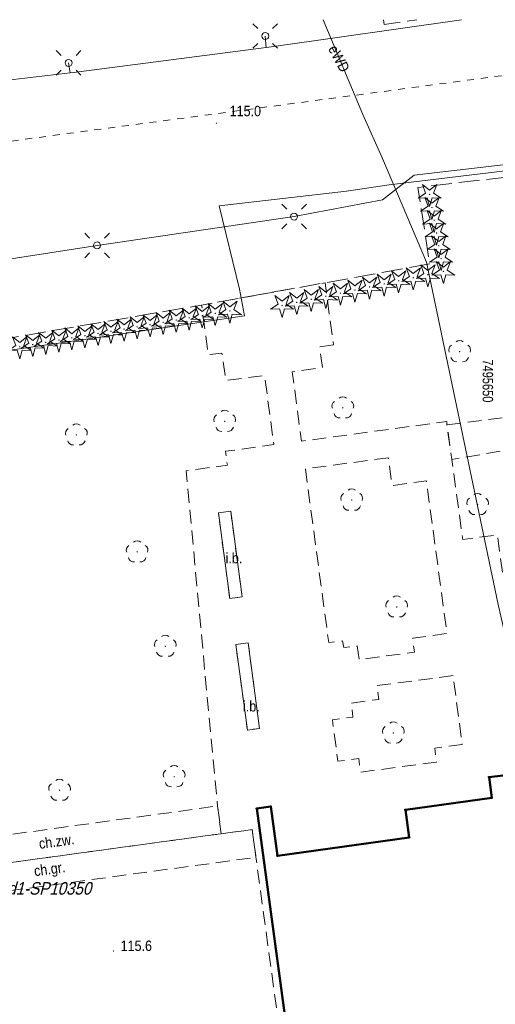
# Model space of a CAD drawing. Header units: metres. Extents: x 7495425 to 7495712, y 5787905 to 5788232.
# Tile 38 of 39: x 7495616 to 7495650, y 5788107 to 5788178. Entities that reach past the tile are written whole.
import ezdxf
from ezdxf.enums import TextEntityAlignment as Align

# ---------------------------------------------------------------- set-up
doc = ezdxf.new("R2010")
doc.units = ezdxf.units.M
for name, pattern in [('1.0_0.5', [1.5, 1, -0.5]), ('1.5_0.5', [2, 1.5, -0.5]), ('egug-500', [1, 0.5, -0.5])]:
    doc.linetypes.add(name, pattern=pattern)
doc.layers.get('0').update_dxf_attribs({"color": 2, "lineweight": 5})
doc.styles.get("Standard").update_dxf_attribs({"font": 'Working1250', "width": 0.75})

# ---------------------------------------------------------------- blocks, each defined once
blk = doc.blocks.new('OP011')
at = {"linetype": 'Continuous', "lineweight": 13}
h = blk.add_hatch(color=0, dxfattribs=at)
edge = h.paths.add_edge_path()
edge.add_arc((0, 0), 0.05, 0, 360)
at = {"color": 0, "linetype": 'Continuous', "lineweight": 13}
for p, q in [((-0.828, -0.268), (-0.283, 0.093)), ((-0.283, 0.093), (-0.512, 0.706)), ((-0.512, 0.706), (0, 0.299)), ((0, 0.299), (0.512, 0.706)), ((0.512, 0.706), (0.283, 0.093)), ((0.283, 0.093), (0.828, -0.268)), ((-0.175, -0.24), (-0.828, -0.268)), ((0, -0.87), (-0.175, -0.24)), ((0.175, -0.24), (0, -0.87)), ((0.828, -0.268), (0.175, -0.24))]:
    blk.add_line(p, q, dxfattribs=at)
blk = doc.blocks.new('OP021')
at = {"linetype": 'Continuous', "lineweight": 13}
h = blk.add_hatch(color=0, dxfattribs=at)
edge = h.paths.add_edge_path()
edge.add_arc((0, 0), 0.05, 0, 360)
at = {"color": 0, "linetype": 'Continuous', "lineweight": 13}
for centre, start, end in [((0, 0.4), 49.272, 130.728), ((-0.38, 0.124), 121.308, 202.548), ((0.38, 0.124), 337.452, 58.692), ((-0.235, -0.324), 193.221, 274.871), ((0.235, -0.324), 265.129, 346.779)]:
    blk.add_arc(centre, 0.4, start, end, dxfattribs=at)
blk = doc.blocks.new('SM01')
at = {"color": 0, "linetype": 'Continuous', "lineweight": 13}
for p, q in [((-0.53, 0.531), (-0.883, 0.884)), ((0.531, 0.531), (0.884, 0.884)), ((-0.53, -0.53), (-0.883, -0.883)), ((0.531, -0.53), (0.884, -0.883))]:
    blk.add_line(p, q, dxfattribs=at)
blk.add_circle((0, 0), 0.25, dxfattribs=at)
blk = doc.blocks.new('PW01')
at = {"linetype": 'Continuous', "lineweight": 13}
h = blk.add_hatch(color=0, dxfattribs=at)
edge = h.paths.add_edge_path()
edge.add_arc((0, 0), 0.045, 0, 360)
blk = doc.blocks.new('PUNKTBUD')
at = {"color": 0}
blk.add_circle((0, 0), 0.045, dxfattribs=at)

msp = doc.modelspace()

# ---------------------------------------------------------------- linework, layer by layer
at = {"layer": '218-kontur użytku gruntowego', "color": 3, "linetype": 'egug-500', "lineweight": 18, "flags": 128}
msp.add_lwpolyline([(7495601.34, 5788167.1), (7495665.03, 5788175.58)], dxfattribs=at)
at = {"layer": '312-budynek ewidencyjny', "color": 7, "linetype": 'CONTINUOUS', "lineweight": 50, "flags": 128}
for points in [[(7495649.51, 5788123.33), (7495650.5, 5788123.44)], [(7495649.71, 5788121.84), (7495649.51, 5788123.33)], [(7495643.5, 5788120.98), (7495649.71, 5788121.84)], [(7495632.83, 5788121.07), (7495633.83, 5788121.21)], [(7495633.83, 5788121.21), (7495634.31, 5788117.68)], [(7495640.07, 5788067.78), (7495632.83, 5788121.07)], [(7495643.77, 5788118.98), (7495643.5, 5788120.98)], [(7495634.31, 5788117.68), (7495643.77, 5788118.98)]]:
    msp.add_lwpolyline(points, dxfattribs=at)
at = {"layer": 'chodnik', "color": 7, "linetype": '1.0_0.5', "lineweight": 18, "flags": 128}
for points in [[(7495708.18, 5788010.314), (7495706.2, 5788010.66), (7495704.86, 5788009.98), (7495699.32, 5788007.29), (7495697.67, 5788006.41), (7495687.08, 5788001.67), (7495683.13, 5787999.58), (7495672.67, 5787993.5), (7495661.31, 5787987.32), (7495648.8, 5787980.63), (7495648.43, 5787979.74), (7495648.75, 5787979.03), (7495649.52, 5787977.7), (7495645.88, 5787975.91), (7495645.28, 5787976.89), (7495643.65, 5787977.78), (7495642.98, 5787977.84), (7495640.31, 5787976.54), (7495637.49, 5787977.43), (7495633.13, 5787978.71), (7495649.31, 5787986.84), (7495658.26, 5787991.46), (7495657.07, 5788000.31), (7495648.91, 5787999.22), (7495640.67, 5787998.12), (7495640.07, 5788002.36), (7495633.44, 5788001.44), (7495628.77, 5788000.8), (7495629.51, 5787995.33), (7495625.62, 5787994.81), (7495625.09, 5787998.37), (7495624.68, 5788001.76), (7495623.29, 5788012.85), (7495631.13, 5788013.91), (7495631.04, 5788014.57), (7495640.9, 5788015.91), (7495640.77, 5788016.9), (7495642.92, 5788017.2), (7495642.79, 5788018.19), (7495646.08, 5788018.58), (7495645.95, 5788019.58), (7495646.94, 5788019.71), (7495645.31, 5788031.75), (7495643.61, 5788044.28), (7495642.76, 5788050.47), (7495648.46, 5788051.25), (7495654.59, 5788052.09), (7495653.59, 5788059.56), (7495652.73, 5788065.9), (7495650.75, 5788065.64), (7495650.54, 5788067.13), (7495647.42, 5788066.7), (7495647.15, 5788068.72), (7495646.95, 5788070.14), (7495651.39, 5788070.83), (7495656.54, 5788071.53), (7495656.74, 5788070.02), (7495657.74, 5788070.17), (7495650.5, 5788123.44), (7495649.51, 5788123.33), (7495649.71, 5788121.84), (7495643.5, 5788120.98), (7495643.77, 5788118.98), (7495634.31, 5788117.68), (7495633.83, 5788121.21), (7495632.83, 5788121.07), (7495640.07, 5788067.78), (7495639.57, 5788067.67), (7495632.77, 5788117.57), (7495632.5, 5788119.56), (7495630.28, 5788119.26), (7495630.01, 5788121.25), (7495628.98, 5788132.2), (7495627.86, 5788144.3), (7495627.75, 5788145.3), (7495628.62, 5788145.42), (7495630.72, 5788145.69), (7495630.58, 5788146.69), (7495634.06, 5788147.17), (7495633.39, 5788152.13), (7495630.6, 5788151.77), (7495630.33, 5788153.74), (7495629.35, 5788153.61), (7495628.87, 5788157.18), (7495637.74, 5788158.78), (7495638.34, 5788154.32)], [(7495638.34, 5788154.32), (7495637.35, 5788154.19), (7495637.54, 5788152.7), (7495635.38, 5788152.4), (7495636.04, 5788147.42), (7495646.48, 5788148.83), (7495646.49, 5788148.59), (7495646.84, 5788146.11), (7495647.62, 5788140.37), (7495650.11, 5788140.7), (7495650.51, 5788137.72), (7495651.02, 5788137.78), (7495652.95, 5788123.34), (7495660.99, 5788064.47), (7495660.42, 5788064.4), (7495661.72, 5788055.1), (7495662.21, 5788055.17), (7495666, 5788027.32), (7495665.49, 5788027.25), (7495666.81, 5788017.3), (7495667.3, 5788017.35), (7495668.61, 5788008.03), (7495669.42, 5788001.94), (7495670.7, 5788002.12), (7495679.35, 5788003.29), (7495679.52, 5788002.14), (7495707.63, 5788016.21), (7495708.18, 5788016.47)]]:
    msp.add_lwpolyline(points, dxfattribs=at)
for points in [[(7495646.49, 5788148.59), (7495657.77, 5788150), (7495657.71, 5788150.54), (7495661.7, 5788151.07), (7495662.12, 5788147.95), (7495658.14, 5788147.46), (7495658.07, 5788148), (7495646.84, 5788146.11)], [(7495642.28, 5788146.23), (7495636.32, 5788145.43), (7495638, 5788132.97), (7495638.99, 5788133.09), (7495639.08, 5788132.61), (7495640.05, 5788132.73), (7495640.19, 5788131.75), (7495644.15, 5788132.28), (7495644.03, 5788133.29), (7495646.49, 5788133.63), (7495645.01, 5788144.58), (7495642.54, 5788144.24)], [(7495630.96, 5788142.39), (7495630.08, 5788142.27), (7495630.89, 5788136.13), (7495631.78, 5788136.25)], [(7495632.21, 5788132.96), (7495631.32, 5788132.84), (7495632.16, 5788126.7), (7495633.03, 5788126.82)], [(7495646.93, 5788130.6), (7495641.45, 5788129.89), (7495641.59, 5788128.9), (7495639.61, 5788128.63), (7495639.74, 5788127.63), (7495638.26, 5788127.42), (7495638.66, 5788124.46), (7495640.15, 5788124.65), (7495640.29, 5788123.68), (7495645.73, 5788124.4), (7495645.61, 5788125.39), (7495647.58, 5788125.67)], [(7495609.37, 5788118.41), (7495630.01, 5788121.25), (7495630.28, 5788119.26), (7495609.62, 5788116.44)], [(7495609.62, 5788116.44), (7495630.28, 5788119.26), (7495632.5, 5788119.56), (7495632.77, 5788117.57), (7495609.9, 5788114.47)]]:
    msp.add_lwpolyline(points, close=True, dxfattribs=at)
at = {"layer": 'inna budowla', "color": 7, "linetype": 'CONTINUOUS', "lineweight": 18, "flags": 128}
for points in [[(7495630.89, 5788136.13), (7495630.08, 5788142.27), (7495630.96, 5788142.39), (7495631.78, 5788136.25)], [(7495632.16, 5788126.7), (7495631.32, 5788132.84), (7495632.21, 5788132.96), (7495633.03, 5788126.82)]]:
    msp.add_lwpolyline(points, close=True, dxfattribs=at)
at = {"layer": 'jezdnia', "color": 7, "linetype": '1.5_0.5', "lineweight": 18, "flags": 128}
for points in [[(7495708.18, 5788174.884), (7495662.05, 5788167.67), (7495644.4, 5788165.62), (7495645.25, 5788160.13), (7495637.74, 5788158.78), (7495628.87, 5788157.18), (7495604.09, 5788152.93), (7495600.06, 5788176.91), (7495604.843, 5788177.65)], [(7495641.93, 5788177.65), (7495641.98, 5788177.31), (7495644.318, 5788177.65)]]:
    msp.add_lwpolyline(points, dxfattribs=at)
at = {"layer": 'przewód elektroenergetyczny podziemny', "color": 1, "linetype": 'CONTINUOUS', "lineweight": 18, "flags": 128}
for points in [[(7495601.41, 5788171.5), (7495611.28, 5788172.89), (7495619.44, 5788173.83), (7495619.87, 5788173.88), (7495633.5, 5788175.66), (7495634.06, 5788175.73), (7495647.535, 5788177.65)], [(7495637.598, 5788177.65), (7495640.45, 5788170.84), (7495641.86, 5788167.69), (7495645.01, 5788160.26), (7495647.5, 5788148.38), (7495650.16, 5788135.71), (7495654.15, 5788118.28), (7495657.46, 5788101.75), (7495659.93, 5788088.26), (7495662.64, 5788073.79), (7495663.85, 5788067.64), (7495665.17, 5788057.32), (7495667.41, 5788040.38), (7495669.92, 5788018.27), (7495671.33, 5788013.53), (7495672.26, 5788010.03)], [(7495633.44, 5788176.48), (7495633.5, 5788175.66)], [(7495619.32, 5788174.55), (7495619.44, 5788173.83)], [(7495635.51, 5788163.53), (7495641.87, 5788164.74), (7495644.14, 5788166.5), (7495654.63, 5788167.71)], [(7495621.36, 5788161.46), (7495635.51, 5788163.53)], [(7495603.53, 5788158.93), (7495612.84, 5788160.15), (7495621.36, 5788161.46)]]:
    msp.add_lwpolyline(points, dxfattribs=at)
at = {"layer": 'przewód wodociągowy', "color": 5, "linetype": 'CONTINUOUS', "lineweight": 18, "flags": 128}
msp.add_lwpolyline([(7495583.34, 5788149.45), (7495585.75, 5788149.75), (7495598.35, 5788151.51), (7495621.87, 5788154.93), (7495631.96, 5788156.41), (7495631.59, 5788158.33), (7495630.13, 5788164.29), (7495639.27, 5788165.35), (7495642.33, 5788165.8), (7495651.65, 5788166.92), (7495661.07, 5788168.32), (7495689.96, 5788172.54), (7495708.18, 5788175.202)], dxfattribs=at)

# ---------------------------------------------------------------- block references
at = {"layer": 'drzewo iglaste', "color": 94, "linetype": 'CONTINUOUS', "lineweight": 18}
for p in [(7495645.24, 5788165.12), (7495645.41, 5788164.18), (7495645.57, 5788163.26), (7495645.74, 5788162.35), (7495645.9, 5788161.43), (7495646.07, 5788160.52), (7495645.12, 5788159.36), (7495646.23, 5788159.6), (7495641.98, 5788158.7), (7495643.02, 5788158.92), (7495644.07, 5788159.14), (7495638.84, 5788158.04), (7495639.88, 5788158.26), (7495640.93, 5788158.48), (7495634.65, 5788157.15), (7495635.7, 5788157.37), (7495636.74, 5788157.59), (7495637.79, 5788157.81), (7495629.85, 5788156.58), (7495630.9, 5788156.76), (7495625.17, 5788155.78), (7495626.11, 5788155.94), (7495627.05, 5788156.1), (7495627.98, 5788156.26), (7495628.92, 5788156.42), (7495621.43, 5788155.14), (7495622.36, 5788155.3), (7495623.3, 5788155.46), (7495624.24, 5788155.62), (7495616.74, 5788154.35), (7495617.68, 5788154.51), (7495618.62, 5788154.67), (7495619.55, 5788154.83), (7495620.49, 5788154.98), (7495615.81, 5788154.19)]:
    msp.add_blockref('OP011', p, dxfattribs=at)
at = {"layer": 'drzewo liściaste', "color": 94, "linetype": 'CONTINUOUS', "lineweight": 18}
for p in [(7495647.4, 5788153.84), (7495639.01, 5788149.81), (7495630.53, 5788148.84), (7495619.88, 5788147.87), (7495639.65, 5788143.19), (7495648.69, 5788142.87), (7495624.24, 5788139.48), (7495642.88, 5788135.53), (7495626.26, 5788132.71), (7495642.64, 5788126.49), (7495626.9, 5788123.35), (7495618.67, 5788122.38)]:
    msp.add_blockref('OP021', p, dxfattribs=at)
at = {"layer": 'latarnia', "color": 7, "linetype": 'CONTINUOUS', "lineweight": 18}
for p in [(7495633.44, 5788176.48), (7495619.32, 5788174.55), (7495635.51, 5788163.53), (7495621.36, 5788161.46)]:
    msp.add_blockref('SM01', p, dxfattribs=at)
at = {"layer": 'pikieta naturalna', "color": 7, "linetype": 'CONTINUOUS', "lineweight": 13}
for p in [(7495629.93, 5788170.23), (7495622.55, 5788110.85)]:
    msp.add_blockref('PW01', p, dxfattribs=at)
at = {"layer": 'Punkt budynku', "color": 5, "linetype": 'CONTINUOUS', "lineweight": 18}
for p in [(7495649.51, 5788123.33), (7495649.71, 5788121.84), (7495633.83, 5788121.21), (7495632.83, 5788121.07), (7495643.5, 5788120.98), (7495643.77, 5788118.98), (7495634.31, 5788117.68)]:
    msp.add_blockref('PUNKTBUD', p, dxfattribs=at)

# ---------------------------------------------------------------- texts
at = {"layer": 'chodnik-Atr17', "color": 7, "width": 0.9}
for s, rotation, p in [('ch.zw.', 7.772, (7495617.24, 5788118.17)), ('ch.gr.', 7.719, (7495616.89, 5788116.21))]:
    msp.add_text(s, height=0.75, rotation=rotation, dxfattribs=at).set_placement(p)
at = {"layer": 'inna budowla-Atr17', "color": 7, "width": 0.9}
for p in [(7495630.59, 5788138.66), (7495631.84, 5788128.03)]:
    msp.add_text('i.b.', height=0.75, dxfattribs=at).set_placement(p)
at = {"layer": 'pikieta naturalna-Atr2', "color": 7, "width": 0.9}
for s, p in [('115.0', (7495630.88, 5788170.724)), ('115.6', (7495623.05, 5788110.85))]:
    msp.add_text(s, height=0.75, dxfattribs=at).set_placement(p)
at = {"layer": 'przewód elektroenergetyczny podziemny-Atr1', "color": 1, "width": 0.9}
msp.add_text('eWD', height=0.75, rotation=298.144, dxfattribs=at).set_placement((7495638.74, 5788174.86), align=Align.MIDDLE_CENTER)
at = {"layer": 'Szczegółowa osnowa geodezyjna pozioma-Atr103', "color": 7, "oblique": 15, "width": 0.9}
msp.add_text('N34138Bd1-SP10350', height=0.9, dxfattribs=at).set_placement((7495610.4, 5788114.62), align=Align.BOTTOM_LEFT)
at = {"layer": 'Wstawianie ramki sekcyjnej z opisem', "color": 7, "linetype": 'CONTINUOUS', "lineweight": 13, "width": 0.79}
msp.add_text('7495650', height=0.75, rotation=270, dxfattribs=at).set_placement((7495649.05, 5788150.2), align=Align.RIGHT)

doc.saveas('drawing.dxf')
